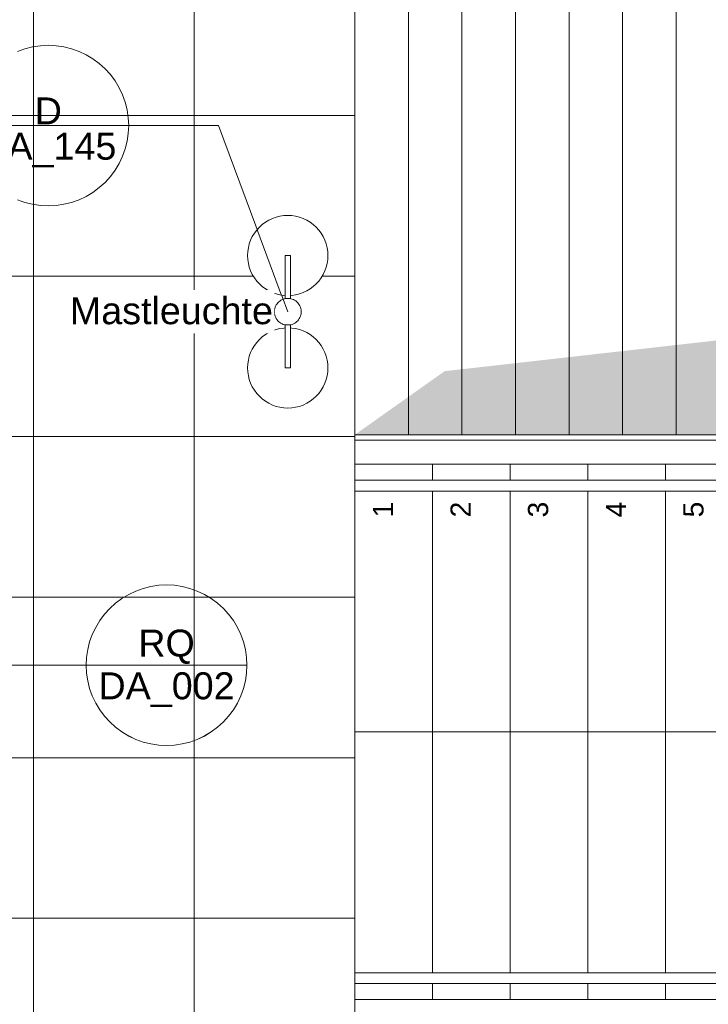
# Model space of a CAD drawing. Header units: metres. Extents: x -180 to 4, y -50 to 6.
# Tile 13 of 256: x -173.2 to -170.63, y -39.32 to -35.64. Entities that reach past the tile are written whole.
import ezdxf

# ---------------------------------------------------------------- set-up
doc = ezdxf.new("R2010")
doc.units = ezdxf.units.M
doc.header["$LTSCALE"] = 0.05
doc.header["$PDMODE"] = 1
doc.header["$PDSIZE"] = -2
for name, color, linetype, lineweight, true_color in [('30 -35 Decken- 2.2 Treppen Außen', 7, 'Continuous', 9, 0x009999), ('70 -72 Beschriftung- 1 Beschriftung allgemein', 7, 'Continuous', 9, 0xff6633), ('70 -72 Beschriftung- 7 Detailverweise', 7, 'Continuous', 9, 0x00dd00)]:
    doc.layers.add(name, color=color, linetype=linetype, lineweight=lineweight, true_color=true_color)
doc.layers.add('60- 61 allgemeine Ausstattung- 4 Terrassen', color=7, linetype='Continuous', lineweight=9)
doc.layers.add('Keine', color=7, linetype='Continuous', lineweight=9)
doc.styles.add('Arial', font='arial.ttf')

# ---------------------------------------------------------------- blocks, each defined once
blk = doc.blocks.new('Gruppe-148')
at = {"color": 255, "lineweight": 5}
blk.add_wipeout([(-171.951, -39.297), (-171.661, -39.297), (-171.661, -37.297), (-171.951, -37.297)], dxfattribs=at).dxf.layer = '30 -35 Decken- 2.2 Treppen Außen'
blk.add_wipeout([(-171.661, -39.297), (-171.371, -39.297), (-171.371, -37.297), (-171.661, -37.297)], dxfattribs=at).dxf.layer = '30 -35 Decken- 2.2 Treppen Außen'
blk.add_wipeout([(-171.371, -39.297), (-171.081, -39.297), (-171.081, -37.297), (-171.371, -37.297)], dxfattribs=at).dxf.layer = '30 -35 Decken- 2.2 Treppen Außen'
blk.add_wipeout([(-171.081, -39.297), (-170.791, -39.297), (-170.791, -37.297), (-171.081, -37.297)], dxfattribs=at).dxf.layer = '30 -35 Decken- 2.2 Treppen Außen'
blk.add_wipeout([(-170.791, -39.297), (-170.5686, -39.297), (-170.501, -38.9792), (-170.501, -37.297), (-170.791, -37.297)], dxfattribs=at).dxf.layer = '30 -35 Decken- 2.2 Treppen Außen'
blk.add_wipeout([(-170.501, -38.9792), (-170.211, -37.6149), (-170.211, -37.297), (-170.501, -37.297)], dxfattribs=at).dxf.layer = '30 -35 Decken- 2.2 Treppen Außen'
blk.add_wipeout([(-170.211, -37.6149), (-170.1434, -37.297), (-170.211, -37.297)], dxfattribs=at).dxf.layer = '30 -35 Decken- 2.2 Treppen Außen'
blk = doc.blocks.new('Gruppe-152')
at = {"layer": '30 -35 Decken- 2.2 Treppen Außen'}
for p, q in [((-171.951, -39.297), (-171.951, -37.297)), ((-171.661, -39.297), (-171.661, -37.297)), ((-171.371, -39.297), (-171.371, -37.297)), ((-171.081, -39.297), (-171.081, -37.297)), ((-170.791, -37.297), (-170.791, -39.297)), ((-170.501, -38.9792), (-170.501, -37.297)), ((-170.211, -37.6149), (-170.211, -37.297))]:
    blk.add_line(p, q, dxfattribs=at)
at = {"layer": '30 -35 Decken- 2.2 Treppen Außen', "flags": 128}
for points in [[(-171.951, -37.297), (-171.661, -37.297)], [(-171.661, -37.297), (-171.371, -37.297)], [(-171.371, -37.297), (-171.081, -37.297)], [(-171.081, -37.297), (-170.791, -37.297)], [(-170.501, -37.297), (-170.791, -37.297)], [(-170.211, -37.297), (-170.501, -37.297)], [(-170.1434, -37.297), (-170.211, -37.297)], [(-171.951, -39.297), (-171.661, -39.297)], [(-171.661, -39.297), (-171.371, -39.297)], [(-171.371, -39.297), (-171.081, -39.297)], [(-171.081, -39.297), (-170.791, -39.297)], [(-170.791, -39.297), (-170.5686, -39.297)]]:
    blk.add_lwpolyline(points, dxfattribs=at)
blk = doc.blocks.new('Gruppe-153')
at = {"layer": '30 -35 Decken- 2.2 Treppen Außen', "flags": 128}
blk.add_lwpolyline([(-171.951, -38.297), (-170.356, -38.297)], dxfattribs=at)
blk = doc.blocks.new('Gruppe-155')
at = {"color": 255}
for points in [[(-170.1201, -37.187), (-171.951, -37.187), (-171.951, -37.297), (-170.1434, -37.297)], [(-170.5686, -39.297), (-171.951, -39.297), (-171.951, -39.407), (-170.5919, -39.407)]]:
    blk.add_wipeout(points, dxfattribs=at).dxf.layer = '30 -35 Decken- 2.2 Treppen Außen'
at = {"layer": '30 -35 Decken- 2.2 Treppen Außen', "flags": 128}
for points in [[(-170.1201, -37.187), (-171.951, -37.187), (-171.951, -37.297), (-170.1434, -37.297)], [(-170.5686, -39.297), (-171.951, -39.297), (-171.951, -39.407), (-170.5919, -39.407)]]:
    blk.add_lwpolyline(points, dxfattribs=at)
blk = doc.blocks.new('Gruppe-157')
at = {"color": 255}
blk.add_wipeout([(-170.1647, -37.397), (-171.951, -37.397), (-171.951, -37.357), (-170.1562, -37.357)], dxfattribs=at).dxf.layer = '30 -35 Decken- 2.2 Treppen Außen'
at = {"layer": '30 -35 Decken- 2.2 Treppen Außen', "flags": 128}
blk.add_lwpolyline([(-170.1647, -37.397), (-171.951, -37.397), (-171.951, -37.357), (-170.1562, -37.357)], dxfattribs=at)
blk = doc.blocks.new('Gruppe-159')
at = {"color": 255}
blk.add_wipeout([(-170.1434, -37.297), (-171.951, -37.297), (-171.951, -37.207), (-170.1243, -37.207)], dxfattribs=at).dxf.layer = '30 -35 Decken- 2.2 Treppen Außen'
at = {"layer": '30 -35 Decken- 2.2 Treppen Außen', "flags": 128}
blk.add_lwpolyline([(-170.1434, -37.297), (-171.951, -37.297), (-171.951, -37.207), (-170.1243, -37.207)], dxfattribs=at)
blk = doc.blocks.new('Gruppe-161')
at = {"color": 255}
blk.add_wipeout([(-170.5473, -39.197), (-171.951, -39.197), (-171.951, -39.237), (-170.5558, -39.237)], dxfattribs=at).dxf.layer = '30 -35 Decken- 2.2 Treppen Außen'
at = {"layer": '30 -35 Decken- 2.2 Treppen Außen', "flags": 128}
blk.add_lwpolyline([(-170.5473, -39.197), (-171.951, -39.197), (-171.951, -39.237), (-170.5558, -39.237)], dxfattribs=at)
blk = doc.blocks.new('Gruppe-163')
at = {"color": 255}
blk.add_wipeout([(-170.5686, -39.297), (-171.951, -39.297), (-171.951, -39.387), (-170.5877, -39.387)], dxfattribs=at).dxf.layer = '30 -35 Decken- 2.2 Treppen Außen'
at = {"layer": '30 -35 Decken- 2.2 Treppen Außen', "flags": 128}
blk.add_lwpolyline([(-170.5686, -39.297), (-171.951, -39.297), (-171.951, -39.387), (-170.5877, -39.387)], dxfattribs=at)
blk = doc.blocks.new('Gruppe-170')
at = {"layer": '30 -35 Decken- 2.2 Treppen Außen', "char_height": 0.0755, "attachment_point": 9, "rotation": 90.001, "line_spacing_factor": 0.973705, "style": 'Arial'}
for s, insert in [('1', (-171.8078, -37.437)), ('2', (-171.5178, -37.437)), ('3', (-171.2278, -37.437)), ('4', (-170.9378, -37.437)), ('5', (-170.6478, -37.437))]:
    blk.add_mtext(s, dxfattribs=dict(at, insert=insert))
blk = doc.blocks.new('Gruppe-171')
at = {"layer": '30 -35 Decken- 2.2 Treppen Außen'}
blk.add_blockref('Gruppe-148', (0, 0), dxfattribs=at)
for name in ['Gruppe-152', 'Gruppe-153']:
    blk.add_blockref(name, (0, 0), dxfattribs=at)
blk.add_blockref('Gruppe-155', (0, 0), dxfattribs=at)
for name in ['Gruppe-159', 'Gruppe-157', 'Gruppe-170', 'Gruppe-161', 'Gruppe-163']:
    blk.add_blockref(name, (0, 0), dxfattribs=at)
blk = doc.blocks.new('Gruppe-172')
at = {"layer": '30 -35 Decken- 2.2 Treppen Außen', "color": 7, "transparency": 33554687}
blk.add_blockref('Gruppe-171', (0, 0), dxfattribs=at)
blk = doc.blocks.new('Gruppe-173')
at = {"layer": '30 -35 Decken- 2.2 Treppen Außen', "color": 7, "transparency": 33554687}
blk.add_blockref('Gruppe-172', (0, 0), dxfattribs=at)
at = {"layer": '30 -35 Decken- 2.2 Treppen Außen', "color": 0, "flags": 1}
for tag in ['prm0_value', 'prm1_value', 'prm2_value', 'prm3_value', 'prm4_value', 'prm5_value', 'prm6_value', 'prm7_value', 'prm8_value', 'IFC_UUID', 'instanceID', 'prm0_name', 'prm0_type', 'prm1_name', 'prm1_type', 'prm2_name', 'prm2_type', 'prm3_name', 'prm3_type', 'prm4_name', 'prm4_type', 'prm5_name', 'prm5_type', 'prm6_name', 'prm6_type', 'prm7_name', 'prm7_type', 'prm8_name', 'prm8_type']:
    blk.add_attdef(tag, (-171.951, -39.407), '', height=0.00018, dxfattribs=at)
blk = doc.blocks.new('_01-OG1_Tragwerk (2D)')
at = {"layer": '30 -35 Decken- 2.2 Treppen Außen', "transparency": 33554687}
blk.add_blockref('Gruppe-173', (0, 0), dxfattribs=at)
blk = doc.blocks.new('Gruppe-322')
at = {"color": 255, "lineweight": 5}
blk.add_wipeout([(-171.951, -39.297), (-171.661, -39.297), (-171.661, -37.297), (-171.951, -37.297)], dxfattribs=at).dxf.layer = '30 -35 Decken- 2.2 Treppen Außen'
blk.add_wipeout([(-171.661, -39.297), (-171.371, -39.297), (-171.371, -37.297), (-171.661, -37.297)], dxfattribs=at).dxf.layer = '30 -35 Decken- 2.2 Treppen Außen'
blk.add_wipeout([(-171.371, -39.297), (-171.081, -39.297), (-171.081, -37.297), (-171.371, -37.297)], dxfattribs=at).dxf.layer = '30 -35 Decken- 2.2 Treppen Außen'
blk.add_wipeout([(-171.081, -39.297), (-170.791, -39.297), (-170.791, -37.297), (-171.081, -37.297)], dxfattribs=at).dxf.layer = '30 -35 Decken- 2.2 Treppen Außen'
blk.add_wipeout([(-170.791, -39.297), (-170.501, -39.297), (-170.501, -37.297), (-170.791, -37.297)], dxfattribs=at).dxf.layer = '30 -35 Decken- 2.2 Treppen Außen'
blk.add_wipeout([(-170.501, -39.297), (-170.211, -39.297), (-170.211, -37.297), (-170.501, -37.297)], dxfattribs=at).dxf.layer = '30 -35 Decken- 2.2 Treppen Außen'
blk.add_wipeout([(-170.211, -39.297), (-169.921, -39.297), (-169.921, -37.297), (-170.211, -37.297)], dxfattribs=at).dxf.layer = '30 -35 Decken- 2.2 Treppen Außen'
blk.add_wipeout([(-169.921, -39.297), (-169.631, -39.297), (-169.631, -37.297), (-169.921, -37.297)], dxfattribs=at).dxf.layer = '30 -35 Decken- 2.2 Treppen Außen'
blk.add_wipeout([(-169.631, -39.297), (-169.341, -39.297), (-169.341, -37.297), (-169.631, -37.297)], dxfattribs=at).dxf.layer = '30 -35 Decken- 2.2 Treppen Außen'
blk.add_wipeout([(-169.341, -39.297), (-169.051, -39.297), (-169.051, -37.297), (-169.341, -37.297)], dxfattribs=at).dxf.layer = '30 -35 Decken- 2.2 Treppen Außen'
blk = doc.blocks.new('Gruppe-325')
at = {"layer": '30 -35 Decken- 2.2 Treppen Außen'}
for p, q in [((-171.951, -39.297), (-171.951, -37.297)), ((-171.661, -39.297), (-171.661, -37.297)), ((-171.371, -39.297), (-171.371, -37.297)), ((-171.081, -39.297), (-171.081, -37.297)), ((-170.791, -39.297), (-170.791, -37.297)), ((-170.501, -39.297), (-170.501, -37.297)), ((-170.211, -39.297), (-170.211, -37.297)), ((-169.921, -39.297), (-169.921, -37.297)), ((-169.631, -39.297), (-169.631, -37.297)), ((-169.341, -39.297), (-169.341, -37.297))]:
    blk.add_line(p, q, dxfattribs=at)
at = {"layer": '30 -35 Decken- 2.2 Treppen Außen', "flags": 128}
for points in [[(-171.951, -37.297), (-171.661, -37.297)], [(-171.661, -37.297), (-171.371, -37.297)], [(-171.371, -37.297), (-171.081, -37.297)], [(-171.081, -37.297), (-170.791, -37.297)], [(-170.791, -37.297), (-170.501, -37.297)], [(-170.501, -37.297), (-170.211, -37.297)], [(-170.211, -37.297), (-169.921, -37.297)], [(-169.921, -37.297), (-169.631, -37.297)], [(-169.631, -37.297), (-169.341, -37.297)], [(-169.341, -37.297), (-169.051, -37.297)], [(-171.951, -39.297), (-171.661, -39.297)], [(-171.661, -39.297), (-171.371, -39.297)], [(-171.371, -39.297), (-171.081, -39.297)], [(-171.081, -39.297), (-170.791, -39.297)], [(-170.791, -39.297), (-170.501, -39.297)], [(-170.501, -39.297), (-170.211, -39.297)], [(-170.211, -39.297), (-169.921, -39.297)], [(-169.921, -39.297), (-169.631, -39.297)], [(-169.631, -39.297), (-169.341, -39.297)], [(-169.341, -39.297), (-169.051, -39.297)]]:
    blk.add_lwpolyline(points, dxfattribs=at)
blk = doc.blocks.new('Gruppe-328')
at = {"layer": '30 -35 Decken- 2.2 Treppen Außen', "flags": 128}
blk.add_lwpolyline([(-171.951, -38.297), (-163.781, -38.297)], dxfattribs=at)
blk = doc.blocks.new('Gruppe-329')
at = {"color": 255}
for points in [[(-163.781, -37.187), (-171.951, -37.187), (-171.951, -37.297), (-163.781, -37.297)], [(-163.781, -39.297), (-171.951, -39.297), (-171.951, -39.407), (-163.781, -39.407)]]:
    blk.add_wipeout(points, dxfattribs=at).dxf.layer = '30 -35 Decken- 2.2 Treppen Außen'
at = {"layer": '30 -35 Decken- 2.2 Treppen Außen', "flags": 128}
for points in [[(-163.781, -37.187), (-171.951, -37.187), (-171.951, -37.297), (-163.781, -37.297)], [(-163.781, -39.297), (-171.951, -39.297), (-171.951, -39.407), (-163.781, -39.407)]]:
    blk.add_lwpolyline(points, close=True, dxfattribs=at)
blk = doc.blocks.new('Gruppe-330')
at = {"color": 255}
blk.add_wipeout([(-171.951, -37.397), (-163.781, -37.397), (-163.781, -37.357), (-171.951, -37.357)], dxfattribs=at).dxf.layer = '30 -35 Decken- 2.2 Treppen Außen'
at = {"layer": '30 -35 Decken- 2.2 Treppen Außen', "flags": 128}
blk.add_lwpolyline([(-171.951, -37.397), (-163.781, -37.397), (-163.781, -37.357), (-171.951, -37.357)], close=True, dxfattribs=at)
blk = doc.blocks.new('Gruppe-331')
at = {"color": 255}
blk.add_wipeout([(-171.951, -37.297), (-163.781, -37.297), (-163.781, -37.207), (-171.951, -37.207)], dxfattribs=at).dxf.layer = '30 -35 Decken- 2.2 Treppen Außen'
at = {"layer": '30 -35 Decken- 2.2 Treppen Außen', "flags": 128}
blk.add_lwpolyline([(-171.951, -37.297), (-163.781, -37.297), (-163.781, -37.207), (-171.951, -37.207)], close=True, dxfattribs=at)
blk = doc.blocks.new('Gruppe-332')
at = {"color": 255}
blk.add_wipeout([(-171.951, -39.197), (-163.781, -39.197), (-163.781, -39.237), (-171.951, -39.237)], dxfattribs=at).dxf.layer = '30 -35 Decken- 2.2 Treppen Außen'
at = {"layer": '30 -35 Decken- 2.2 Treppen Außen', "flags": 128}
blk.add_lwpolyline([(-171.951, -39.197), (-163.781, -39.197), (-163.781, -39.237), (-171.951, -39.237)], close=True, dxfattribs=at)
blk = doc.blocks.new('Gruppe-333')
at = {"color": 255}
blk.add_wipeout([(-171.951, -39.297), (-163.781, -39.297), (-163.781, -39.387), (-171.951, -39.387)], dxfattribs=at).dxf.layer = '30 -35 Decken- 2.2 Treppen Außen'
at = {"layer": '30 -35 Decken- 2.2 Treppen Außen', "flags": 128}
blk.add_lwpolyline([(-171.951, -39.297), (-163.781, -39.297), (-163.781, -39.387), (-171.951, -39.387)], close=True, dxfattribs=at)
blk = doc.blocks.new('Gruppe-336')
at = {"layer": '30 -35 Decken- 2.2 Treppen Außen', "char_height": 0.0755, "attachment_point": 9, "rotation": 90.001, "line_spacing_factor": 0.973705, "style": 'Arial'}
for s, insert in [('1', (-171.8078, -37.437)), ('2', (-171.5178, -37.437)), ('3', (-171.2278, -37.437)), ('4', (-170.9378, -37.437)), ('5', (-170.6478, -37.437))]:
    blk.add_mtext(s, dxfattribs=dict(at, insert=insert))
blk = doc.blocks.new('Gruppe-337')
at = {"layer": '30 -35 Decken- 2.2 Treppen Außen'}
blk.add_blockref('Gruppe-322', (0, 0), dxfattribs=at)
for name in ['Gruppe-325', 'Gruppe-328']:
    blk.add_blockref(name, (0, 0), dxfattribs=at)
blk.add_blockref('Gruppe-329', (0, 0), dxfattribs=at)
for name in ['Gruppe-331', 'Gruppe-330', 'Gruppe-336', 'Gruppe-332', 'Gruppe-333']:
    blk.add_blockref(name, (0, 0), dxfattribs=at)
blk = doc.blocks.new('Gruppe-338')
at = {"layer": '30 -35 Decken- 2.2 Treppen Außen', "color": 7, "transparency": 33554687}
blk.add_blockref('Gruppe-337', (0, 0), dxfattribs=at)
blk = doc.blocks.new('Gruppe-339')
at = {"layer": '30 -35 Decken- 2.2 Treppen Außen', "color": 7, "transparency": 33554687}
blk.add_blockref('Gruppe-338', (0, 0), dxfattribs=at)
at = {"layer": '30 -35 Decken- 2.2 Treppen Außen', "color": 0, "flags": 1}
for tag in ['IFC_UUID', 'instanceID']:
    blk.add_attdef(tag, (-171.951, -39.407), '', height=0.00018, dxfattribs=at)
blk = doc.blocks.new('_02-OG2_Tragwerk (2D)')
at = {"layer": '30 -35 Decken- 2.2 Treppen Außen', "transparency": 33554687}
blk.add_blockref('Gruppe-339', (0, 0), dxfattribs=at)
blk = doc.blocks.new('Gruppe-7593')
at = {"color": 255, "lineweight": 5}
blk.add_wipeout([(-171.951, -39.297), (-171.661, -39.297), (-171.661, -37.297), (-171.951, -37.297)], dxfattribs=at).dxf.layer = '30 -35 Decken- 2.2 Treppen Außen'
blk.add_wipeout([(-171.661, -39.297), (-171.371, -39.297), (-171.371, -37.297), (-171.661, -37.297)], dxfattribs=at).dxf.layer = '30 -35 Decken- 2.2 Treppen Außen'
blk.add_wipeout([(-171.371, -39.297), (-171.081, -39.297), (-171.081, -37.297), (-171.371, -37.297)], dxfattribs=at).dxf.layer = '30 -35 Decken- 2.2 Treppen Außen'
blk.add_wipeout([(-171.081, -39.297), (-170.791, -39.297), (-170.791, -37.297), (-171.081, -37.297)], dxfattribs=at).dxf.layer = '30 -35 Decken- 2.2 Treppen Außen'
blk.add_wipeout([(-170.791, -39.297), (-170.501, -39.297), (-170.501, -37.297), (-170.791, -37.297)], dxfattribs=at).dxf.layer = '30 -35 Decken- 2.2 Treppen Außen'
blk.add_wipeout([(-170.501, -39.297), (-170.211, -39.297), (-170.211, -37.297), (-170.501, -37.297)], dxfattribs=at).dxf.layer = '30 -35 Decken- 2.2 Treppen Außen'
blk.add_wipeout([(-170.211, -39.297), (-169.921, -39.297), (-169.921, -37.297), (-170.211, -37.297)], dxfattribs=at).dxf.layer = '30 -35 Decken- 2.2 Treppen Außen'
blk.add_wipeout([(-169.921, -39.297), (-169.631, -39.297), (-169.631, -37.297), (-169.921, -37.297)], dxfattribs=at).dxf.layer = '30 -35 Decken- 2.2 Treppen Außen'
blk.add_wipeout([(-169.631, -39.297), (-169.341, -39.297), (-169.341, -37.297), (-169.631, -37.297)], dxfattribs=at).dxf.layer = '30 -35 Decken- 2.2 Treppen Außen'
blk.add_wipeout([(-169.341, -39.297), (-169.051, -39.297), (-169.051, -37.297), (-169.341, -37.297)], dxfattribs=at).dxf.layer = '30 -35 Decken- 2.2 Treppen Außen'
blk = doc.blocks.new('Gruppe-7596')
at = {"layer": '30 -35 Decken- 2.2 Treppen Außen'}
for p, q in [((-171.951, -39.297), (-171.951, -37.297)), ((-171.661, -39.297), (-171.661, -37.297)), ((-171.371, -39.297), (-171.371, -37.297)), ((-171.081, -39.297), (-171.081, -37.297)), ((-170.791, -39.297), (-170.791, -37.297)), ((-170.501, -39.297), (-170.501, -37.297)), ((-170.211, -39.297), (-170.211, -37.297)), ((-169.921, -39.297), (-169.921, -37.297)), ((-169.631, -39.297), (-169.631, -37.297)), ((-169.341, -39.297), (-169.341, -37.297))]:
    blk.add_line(p, q, dxfattribs=at)
at = {"layer": '30 -35 Decken- 2.2 Treppen Außen', "flags": 128}
for points in [[(-171.951, -37.297), (-171.661, -37.297)], [(-171.661, -37.297), (-171.371, -37.297)], [(-171.371, -37.297), (-171.081, -37.297)], [(-171.081, -37.297), (-170.791, -37.297)], [(-170.791, -37.297), (-170.501, -37.297)], [(-170.501, -37.297), (-170.211, -37.297)], [(-170.211, -37.297), (-169.921, -37.297)], [(-169.921, -37.297), (-169.631, -37.297)], [(-169.631, -37.297), (-169.341, -37.297)], [(-169.341, -37.297), (-169.051, -37.297)], [(-171.951, -39.297), (-171.661, -39.297)], [(-171.661, -39.297), (-171.371, -39.297)], [(-171.371, -39.297), (-171.081, -39.297)], [(-171.081, -39.297), (-170.791, -39.297)], [(-170.791, -39.297), (-170.501, -39.297)], [(-170.501, -39.297), (-170.211, -39.297)], [(-170.211, -39.297), (-169.921, -39.297)], [(-169.921, -39.297), (-169.631, -39.297)], [(-169.631, -39.297), (-169.341, -39.297)], [(-169.341, -39.297), (-169.051, -39.297)]]:
    blk.add_lwpolyline(points, dxfattribs=at)
blk = doc.blocks.new('Gruppe-7599')
at = {"layer": '30 -35 Decken- 2.2 Treppen Außen', "flags": 128}
blk.add_lwpolyline([(-171.951, -38.297), (-163.781, -38.297)], dxfattribs=at)
blk = doc.blocks.new('Gruppe-7600')
at = {"color": 255}
for points in [[(-163.781, -37.187), (-171.951, -37.187), (-171.951, -37.297), (-163.781, -37.297)], [(-163.781, -39.297), (-171.951, -39.297), (-171.951, -39.407), (-163.781, -39.407)]]:
    blk.add_wipeout(points, dxfattribs=at).dxf.layer = '30 -35 Decken- 2.2 Treppen Außen'
at = {"layer": '30 -35 Decken- 2.2 Treppen Außen', "flags": 128}
for points in [[(-163.781, -37.187), (-171.951, -37.187), (-171.951, -37.297), (-163.781, -37.297)], [(-163.781, -39.297), (-171.951, -39.297), (-171.951, -39.407), (-163.781, -39.407)]]:
    blk.add_lwpolyline(points, close=True, dxfattribs=at)
blk = doc.blocks.new('Gruppe-7601')
at = {"color": 255}
blk.add_wipeout([(-171.951, -37.397), (-163.781, -37.397), (-163.781, -37.357), (-171.951, -37.357)], dxfattribs=at).dxf.layer = '30 -35 Decken- 2.2 Treppen Außen'
at = {"layer": '30 -35 Decken- 2.2 Treppen Außen', "flags": 128}
blk.add_lwpolyline([(-171.951, -37.397), (-163.781, -37.397), (-163.781, -37.357), (-171.951, -37.357)], close=True, dxfattribs=at)
blk = doc.blocks.new('Gruppe-7602')
at = {"color": 255}
blk.add_wipeout([(-171.951, -37.297), (-163.781, -37.297), (-163.781, -37.207), (-171.951, -37.207)], dxfattribs=at).dxf.layer = '30 -35 Decken- 2.2 Treppen Außen'
at = {"layer": '30 -35 Decken- 2.2 Treppen Außen', "flags": 128}
blk.add_lwpolyline([(-171.951, -37.297), (-163.781, -37.297), (-163.781, -37.207), (-171.951, -37.207)], close=True, dxfattribs=at)
blk = doc.blocks.new('Gruppe-7603')
at = {"color": 255}
blk.add_wipeout([(-171.951, -39.197), (-163.781, -39.197), (-163.781, -39.237), (-171.951, -39.237)], dxfattribs=at).dxf.layer = '30 -35 Decken- 2.2 Treppen Außen'
at = {"layer": '30 -35 Decken- 2.2 Treppen Außen', "flags": 128}
blk.add_lwpolyline([(-171.951, -39.197), (-163.781, -39.197), (-163.781, -39.237), (-171.951, -39.237)], close=True, dxfattribs=at)
blk = doc.blocks.new('Gruppe-7604')
at = {"color": 255}
blk.add_wipeout([(-171.951, -39.297), (-163.781, -39.297), (-163.781, -39.387), (-171.951, -39.387)], dxfattribs=at).dxf.layer = '30 -35 Decken- 2.2 Treppen Außen'
at = {"layer": '30 -35 Decken- 2.2 Treppen Außen', "flags": 128}
blk.add_lwpolyline([(-171.951, -39.297), (-163.781, -39.297), (-163.781, -39.387), (-171.951, -39.387)], close=True, dxfattribs=at)
blk = doc.blocks.new('Gruppe-7607')
at = {"layer": '30 -35 Decken- 2.2 Treppen Außen', "char_height": 0.0755, "attachment_point": 9, "rotation": 90.001, "line_spacing_factor": 0.973705, "style": 'Arial'}
for s, insert in [('1', (-171.8078, -37.437)), ('2', (-171.5178, -37.437)), ('3', (-171.2278, -37.437)), ('4', (-170.9378, -37.437)), ('5', (-170.6478, -37.437))]:
    blk.add_mtext(s, dxfattribs=dict(at, insert=insert))
blk = doc.blocks.new('Gruppe-7608')
at = {"layer": '30 -35 Decken- 2.2 Treppen Außen'}
blk.add_blockref('Gruppe-7593', (0, 0), dxfattribs=at)
for name in ['Gruppe-7596', 'Gruppe-7599']:
    blk.add_blockref(name, (0, 0), dxfattribs=at)
blk.add_blockref('Gruppe-7600', (0, 0), dxfattribs=at)
for name in ['Gruppe-7602', 'Gruppe-7601', 'Gruppe-7607', 'Gruppe-7603', 'Gruppe-7604']:
    blk.add_blockref(name, (0, 0), dxfattribs=at)
blk = doc.blocks.new('Gruppe-7609')
at = {"layer": '30 -35 Decken- 2.2 Treppen Außen', "color": 7, "transparency": 33554687}
blk.add_blockref('Gruppe-7608', (0, 0), dxfattribs=at)
blk = doc.blocks.new('Gruppe-7610')
at = {"layer": '30 -35 Decken- 2.2 Treppen Außen', "color": 7, "transparency": 33554687}
blk.add_blockref('Gruppe-7609', (0, 0), dxfattribs=at)
at = {"layer": '30 -35 Decken- 2.2 Treppen Außen', "color": 0, "flags": 1}
for tag in ['prm0_value', 'prm1_value', 'prm2_value', 'prm3_value', 'prm4_value', 'prm5_value', 'prm6_value', 'prm7_value', 'prm8_value', 'IFC_UUID', 'instanceID', 'prm0_name', 'prm0_type', 'prm1_name', 'prm1_type', 'prm2_name', 'prm2_type', 'prm3_name', 'prm3_type', 'prm4_name', 'prm4_type', 'prm5_name', 'prm5_type', 'prm6_name', 'prm6_type', 'prm7_name', 'prm7_type', 'prm8_name', 'prm8_type']:
    blk.add_attdef(tag, (-171.951, -39.407), '', height=0.00018, dxfattribs=at)
blk = doc.blocks.new('Gruppe-7735')
at = {"color": 255, "linetype": 'Continuous', "lineweight": 9}
blk.add_wipeout([(-172.1582, -36.7012), (-172.1559, -36.7055), (-172.154, -36.7101), (-172.1525, -36.7148), (-172.1516, -36.7196), (-172.1511, -36.7245), (-172.1511, -36.7294), (-172.1515, -36.7343), (-172.1525, -36.7391), (-172.1539, -36.7438), (-172.1557, -36.7483), (-172.158, -36.7526), (-172.1608, -36.7567), (-172.1639, -36.7605), (-172.1673, -36.764), (-172.1711, -36.7671), (-172.1752, -36.7699), (-172.1795, -36.7722), (-172.184, -36.7741), (-172.1887, -36.7755), (-172.1935, -36.7765), (-172.1984, -36.777), (-172.2033, -36.777), (-172.2082, -36.7765), (-172.213, -36.7756), (-172.2177, -36.7742), (-172.2223, -36.7723), (-172.2266, -36.77), (-172.2307, -36.7673), (-172.2345, -36.7642), (-172.238, -36.7607), (-172.2411, -36.7569), (-172.2438, -36.7529), (-172.2461, -36.7485), (-172.248, -36.744), (-172.2495, -36.7393), (-172.2504, -36.7345), (-172.2509, -36.7296), (-172.2509, -36.7247), (-172.2505, -36.7198), (-172.2495, -36.715), (-172.2481, -36.7103), (-172.2463, -36.7058), (-172.244, -36.7014), (-172.2412, -36.6974), (-172.2381, -36.6936), (-172.2347, -36.6901), (-172.2309, -36.687), (-172.2268, -36.6842), (-172.2225, -36.6819), (-172.218, -36.68), (-172.2133, -36.6786), (-172.2085, -36.6776), (-172.2036, -36.6771), (-172.1987, -36.6771), (-172.1938, -36.6776), (-172.189, -36.6785), (-172.1843, -36.6799), (-172.1797, -36.6818), (-172.1754, -36.6841), (-172.1713, -36.6868), (-172.1675, -36.6899), (-172.164, -36.6934), (-172.1609, -36.6972)], dxfattribs=at).dxf.layer = '60- 61 allgemeine Ausstattung- 4 Terrassen'
at = {"layer": '60- 61 allgemeine Ausstattung- 4 Terrassen', "color": 252, "linetype": 'Continuous', "lineweight": 9, "true_color": 0x888888, "flags": 128}
blk.add_lwpolyline([(-172.1582, -36.7012), (-172.1559, -36.7055), (-172.154, -36.7101), (-172.1525, -36.7148), (-172.1516, -36.7196), (-172.1511, -36.7245), (-172.1511, -36.7294), (-172.1515, -36.7343), (-172.1525, -36.7391), (-172.1539, -36.7438), (-172.1557, -36.7483), (-172.158, -36.7526), (-172.1608, -36.7567), (-172.1639, -36.7605), (-172.1673, -36.764), (-172.1711, -36.7671), (-172.1752, -36.7699), (-172.1795, -36.7722), (-172.184, -36.7741), (-172.1887, -36.7755), (-172.1935, -36.7765), (-172.1984, -36.777), (-172.2033, -36.777), (-172.2082, -36.7765), (-172.213, -36.7756), (-172.2177, -36.7742), (-172.2223, -36.7723), (-172.2266, -36.77), (-172.2307, -36.7673), (-172.2345, -36.7642), (-172.238, -36.7607), (-172.2411, -36.7569), (-172.2438, -36.7529), (-172.2461, -36.7485), (-172.248, -36.744), (-172.2495, -36.7393), (-172.2504, -36.7345), (-172.2509, -36.7296), (-172.2509, -36.7247), (-172.2505, -36.7198), (-172.2495, -36.715), (-172.2481, -36.7103), (-172.2463, -36.7058), (-172.244, -36.7014), (-172.2412, -36.6974), (-172.2381, -36.6936), (-172.2347, -36.6901), (-172.2309, -36.687), (-172.2268, -36.6842), (-172.2225, -36.6819), (-172.218, -36.68), (-172.2133, -36.6786), (-172.2085, -36.6776), (-172.2036, -36.6771), (-172.1987, -36.6771), (-172.1938, -36.6776), (-172.189, -36.6785), (-172.1843, -36.6799), (-172.1797, -36.6818), (-172.1754, -36.6841), (-172.1713, -36.6868), (-172.1675, -36.6899), (-172.164, -36.6934), (-172.1609, -36.6972)], close=True, dxfattribs=at)
at = {"color": 255, "linetype": 'Continuous', "lineweight": 9}
for points in [[(-172.201, -36.367), (-172.1863, -36.3678), (-172.1717, -36.3699), (-172.1575, -36.3735), (-172.1436, -36.3785), (-172.1303, -36.3848), (-172.1177, -36.3923), (-172.1058, -36.4011), (-172.0949, -36.411), (-172.085, -36.4219), (-172.0763, -36.4337), (-172.0687, -36.4463), (-172.0624, -36.4596), (-172.0575, -36.4735), (-172.0539, -36.4878), (-172.0517, -36.5023), (-172.051, -36.517), (-172.0517, -36.5317), (-172.0539, -36.5463), (-172.0575, -36.5606), (-172.0624, -36.5744), (-172.0687, -36.5878), (-172.0763, -36.6004), (-172.085, -36.6122), (-172.0949, -36.6231), (-172.1058, -36.633), (-172.1177, -36.6418), (-172.1303, -36.6493), (-172.1436, -36.6556), (-172.1575, -36.6606), (-172.1717, -36.6642), (-172.1863, -36.6663), (-172.201, -36.667), (-172.2157, -36.6663), (-172.2303, -36.6642), (-172.2445, -36.6606), (-172.2584, -36.6556), (-172.2717, -36.6493), (-172.2843, -36.6418), (-172.2962, -36.633), (-172.3071, -36.6231), (-172.317, -36.6122), (-172.3257, -36.6004), (-172.3333, -36.5878), (-172.3396, -36.5744), (-172.3445, -36.5606), (-172.3481, -36.5463), (-172.3503, -36.5317), (-172.351, -36.517), (-172.3503, -36.5023), (-172.3481, -36.4878), (-172.3445, -36.4735), (-172.3396, -36.4596), (-172.3333, -36.4463), (-172.3257, -36.4337), (-172.317, -36.4219), (-172.3071, -36.411), (-172.2962, -36.4011), (-172.2843, -36.3923), (-172.2717, -36.3848), (-172.2584, -36.3785), (-172.2445, -36.3735), (-172.2303, -36.3699), (-172.2157, -36.3678)], [(-172.201, -37.087), (-172.2157, -37.0863), (-172.2303, -37.0842), (-172.2445, -37.0806), (-172.2584, -37.0756), (-172.2717, -37.0693), (-172.2843, -37.0618), (-172.2962, -37.053), (-172.3071, -37.0431), (-172.317, -37.0322), (-172.3257, -37.0204), (-172.3333, -37.0078), (-172.3396, -36.9944), (-172.3445, -36.9806), (-172.3481, -36.9663), (-172.3503, -36.9517), (-172.351, -36.937), (-172.3503, -36.9223), (-172.3481, -36.9078), (-172.3445, -36.8935), (-172.3396, -36.8796), (-172.3333, -36.8663), (-172.3257, -36.8537), (-172.317, -36.8419), (-172.3071, -36.831), (-172.2962, -36.8211), (-172.2843, -36.8123), (-172.2717, -36.8048), (-172.2584, -36.7985), (-172.2445, -36.7935), (-172.2303, -36.7899), (-172.2157, -36.7878), (-172.201, -36.787), (-172.1863, -36.7878), (-172.1717, -36.7899), (-172.1575, -36.7935), (-172.1436, -36.7985), (-172.1303, -36.8048), (-172.1177, -36.8123), (-172.1058, -36.8211), (-172.0949, -36.831), (-172.085, -36.8419), (-172.0763, -36.8537), (-172.0687, -36.8663), (-172.0624, -36.8796), (-172.0575, -36.8935), (-172.0539, -36.9078), (-172.0517, -36.9223), (-172.051, -36.937), (-172.0517, -36.9517), (-172.0539, -36.9663), (-172.0575, -36.9806), (-172.0624, -36.9944), (-172.0687, -37.0078), (-172.0763, -37.0204), (-172.085, -37.0322), (-172.0949, -37.0431), (-172.1058, -37.053), (-172.1177, -37.0618), (-172.1303, -37.0693), (-172.1436, -37.0756), (-172.1575, -37.0806), (-172.1717, -37.0842), (-172.1863, -37.0863)]]:
    blk.add_wipeout(points, dxfattribs=at).dxf.layer = '60- 61 allgemeine Ausstattung- 4 Terrassen'
at = {"layer": '60- 61 allgemeine Ausstattung- 4 Terrassen', "color": 252, "linetype": 'Continuous', "lineweight": 9, "true_color": 0x888888, "flags": 128}
for points in [[(-172.201, -36.367), (-172.1863, -36.3678), (-172.1717, -36.3699), (-172.1575, -36.3735), (-172.1436, -36.3785), (-172.1303, -36.3848), (-172.1177, -36.3923), (-172.1058, -36.4011), (-172.0949, -36.411), (-172.085, -36.4219), (-172.0763, -36.4337), (-172.0687, -36.4463), (-172.0624, -36.4596), (-172.0575, -36.4735), (-172.0539, -36.4878), (-172.0517, -36.5023), (-172.051, -36.517), (-172.0517, -36.5317), (-172.0539, -36.5463), (-172.0575, -36.5606), (-172.0624, -36.5744), (-172.0687, -36.5878), (-172.0763, -36.6004), (-172.085, -36.6122), (-172.0949, -36.6231), (-172.1058, -36.633), (-172.1177, -36.6418), (-172.1303, -36.6493), (-172.1436, -36.6556), (-172.1575, -36.6606), (-172.1717, -36.6642), (-172.1863, -36.6663), (-172.201, -36.667), (-172.2157, -36.6663), (-172.2303, -36.6642), (-172.2445, -36.6606), (-172.2584, -36.6556), (-172.2717, -36.6493), (-172.2843, -36.6418), (-172.2962, -36.633), (-172.3071, -36.6231), (-172.317, -36.6122), (-172.3257, -36.6004), (-172.3333, -36.5878), (-172.3396, -36.5744), (-172.3445, -36.5606), (-172.3481, -36.5463), (-172.3503, -36.5317), (-172.351, -36.517), (-172.3503, -36.5023), (-172.3481, -36.4878), (-172.3445, -36.4735), (-172.3396, -36.4596), (-172.3333, -36.4463), (-172.3257, -36.4337), (-172.317, -36.4219), (-172.3071, -36.411), (-172.2962, -36.4011), (-172.2843, -36.3923), (-172.2717, -36.3848), (-172.2584, -36.3785), (-172.2445, -36.3735), (-172.2303, -36.3699), (-172.2157, -36.3678)], [(-172.201, -37.087), (-172.2157, -37.0863), (-172.2303, -37.0842), (-172.2445, -37.0806), (-172.2584, -37.0756), (-172.2717, -37.0693), (-172.2843, -37.0618), (-172.2962, -37.053), (-172.3071, -37.0431), (-172.317, -37.0322), (-172.3257, -37.0204), (-172.3333, -37.0078), (-172.3396, -36.9944), (-172.3445, -36.9806), (-172.3481, -36.9663), (-172.3503, -36.9517), (-172.351, -36.937), (-172.3503, -36.9223), (-172.3481, -36.9078), (-172.3445, -36.8935), (-172.3396, -36.8796), (-172.3333, -36.8663), (-172.3257, -36.8537), (-172.317, -36.8419), (-172.3071, -36.831), (-172.2962, -36.8211), (-172.2843, -36.8123), (-172.2717, -36.8048), (-172.2584, -36.7985), (-172.2445, -36.7935), (-172.2303, -36.7899), (-172.2157, -36.7878), (-172.201, -36.787), (-172.1863, -36.7878), (-172.1717, -36.7899), (-172.1575, -36.7935), (-172.1436, -36.7985), (-172.1303, -36.8048), (-172.1177, -36.8123), (-172.1058, -36.8211), (-172.0949, -36.831), (-172.085, -36.8419), (-172.0763, -36.8537), (-172.0687, -36.8663), (-172.0624, -36.8796), (-172.0575, -36.8935), (-172.0539, -36.9078), (-172.0517, -36.9223), (-172.051, -36.937), (-172.0517, -36.9517), (-172.0539, -36.9663), (-172.0575, -36.9806), (-172.0624, -36.9944), (-172.0687, -37.0078), (-172.0763, -37.0204), (-172.085, -37.0322), (-172.0949, -37.0431), (-172.1058, -37.053), (-172.1177, -37.0618), (-172.1303, -37.0693), (-172.1436, -37.0756), (-172.1575, -37.0806), (-172.1717, -37.0842), (-172.1863, -37.0863)]]:
    blk.add_lwpolyline(points, close=True, dxfattribs=at)
at = {"color": 255, "linetype": 'Continuous', "lineweight": 9}
for points in [[(-172.211, -36.517), (-172.191, -36.517), (-172.191, -36.6781), (-172.211, -36.6781)], [(-172.211, -36.776), (-172.191, -36.776), (-172.191, -36.937), (-172.211, -36.937)]]:
    blk.add_wipeout(points, dxfattribs=at).dxf.layer = '60- 61 allgemeine Ausstattung- 4 Terrassen'
at = {"layer": '60- 61 allgemeine Ausstattung- 4 Terrassen', "color": 252, "linetype": 'Continuous', "lineweight": 9, "true_color": 0x888888, "flags": 128}
for points in [[(-172.211, -36.517), (-172.191, -36.517), (-172.191, -36.6781), (-172.211, -36.6781)], [(-172.211, -36.776), (-172.191, -36.776), (-172.191, -36.937), (-172.211, -36.937)]]:
    blk.add_lwpolyline(points, close=True, dxfattribs=at)
blk = doc.blocks.new('Gruppe-7746')
at = {"layer": '70 -72 Beschriftung- 7 Detailverweise'}
blk.add_line((0.935, 0), (0.335, 0), dxfattribs=at)
at = {"layer": '70 -72 Beschriftung- 7 Detailverweise', "flags": 128}
blk.add_lwpolyline([(0.935, 0), (0.9336, -0.0294), (0.9292, -0.0585), (0.9221, -0.0871), (0.9122, -0.1148), (0.8996, -0.1414), (0.8844, -0.1667), (0.8669, -0.1903), (0.8471, -0.2121), (0.8253, -0.2319), (0.8017, -0.2494), (0.7764, -0.2646), (0.7498, -0.2772), (0.7221, -0.2871), (0.6935, -0.2942), (0.6644, -0.2986), (0.635, -0.3), (0.6056, -0.2986), (0.5765, -0.2942), (0.5479, -0.2871), (0.5202, -0.2772), (0.4936, -0.2646), (0.4683, -0.2494), (0.4447, -0.2319), (0.4229, -0.2121), (0.4031, -0.1903), (0.3856, -0.1667), (0.3704, -0.1414), (0.3578, -0.1148), (0.3479, -0.0871), (0.3408, -0.0585), (0.3364, -0.0294), (0.335, 0), (0.3364, 0.0294), (0.3408, 0.0585), (0.3479, 0.0871), (0.3578, 0.1148), (0.3704, 0.1414), (0.3856, 0.1667), (0.4031, 0.1903), (0.4229, 0.2121), (0.4447, 0.2319), (0.4683, 0.2494), (0.4936, 0.2646), (0.5202, 0.2772), (0.5479, 0.2871), (0.5765, 0.2942), (0.6056, 0.2986), (0.635, 0.3), (0.6644, 0.2986), (0.6935, 0.2942), (0.7221, 0.2871), (0.7498, 0.2772), (0.7764, 0.2646), (0.8017, 0.2494), (0.8253, 0.2319), (0.8471, 0.2121), (0.8669, 0.1903), (0.8844, 0.1667), (0.8996, 0.1414), (0.9122, 0.1148), (0.9221, 0.0871), (0.9292, 0.0585), (0.9336, 0.0294)], close=True, dxfattribs=at)
at = {"layer": '70 -72 Beschriftung- 7 Detailverweise'}
blk.add_point((0.635, 0), dxfattribs=at)
at = {"layer": '70 -72 Beschriftung- 7 Detailverweise', "char_height": 0.10069, "line_spacing_factor": 0.96878, "style": 'Arial'}
for s, insert, attachment_point in [('RQ', (0.635, 0.0046), 8), ('DA_002', (0.635, -0.0267), 2)]:
    blk.add_mtext(s, dxfattribs=dict(at, insert=insert, attachment_point=attachment_point))
blk = doc.blocks.new('Referenzmarkierung-3')
at = {"layer": '70 -72 Beschriftung- 7 Detailverweise', "transparency": 33554687}
for q in [(-1.1324, 0), (0.635, 0)]:
    blk.add_line((0, 0), q, dxfattribs=at)
at = {"layer": '70 -72 Beschriftung- 7 Detailverweise', "color": 7, "transparency": 33554687}
blk.add_blockref('Gruppe-7746', (0, 0), dxfattribs=at)
blk = doc.blocks.new('Gruppe-7859')
at = {"layer": '60- 61 allgemeine Ausstattung- 4 Terrassen', "linetype": 'Continuous', "lineweight": 9, "transparency": 33554534}
h = blk.add_hatch(dxfattribs=at)
h.set_pattern_fill('Platte 60_60 SRF-1', style=0, pattern_type=2)
h.set_pattern_definition([(90, (-171.951, -31.79404), (-0.6, 7e-17), []), (0, (-171.951, -31.79404), (0, 0.6), [])])
h.paths.add_polyline_path([(-163.6783, -31.794), (-175.661, -31.794), (-175.661, -39.717), (-171.951, -39.717), (-171.951, -33.594), (-163.6783, -33.594)])
at = {"layer": '60- 61 allgemeine Ausstattung- 4 Terrassen', "linetype": 'Continuous', "lineweight": 9, "transparency": 33554495}
h = blk.add_hatch(dxfattribs=at)
h.set_pattern_fill('Dämmstoff v 2mm SRF-1', style=0, pattern_type=2)
h.set_pattern_definition([(90, (-171.951, -33.59404), (0.2, 0), [])])
h.paths.add_polyline_path([(-171.951, -33.594), (-163.6783, -33.594), (-163.6783, -37.187), (-171.951, -37.187)])
at = {"layer": '60- 61 allgemeine Ausstattung- 4 Terrassen', "color": 252, "linetype": 'Continuous', "lineweight": 9, "true_color": 0x888888, "transparency": 33554687, "flags": 128}
blk.add_lwpolyline([(-171.951, -33.594), (-163.6783, -33.594), (-163.6783, -37.187), (-171.951, -37.187)], close=True, dxfattribs=at)
at = {"layer": '60- 61 allgemeine Ausstattung- 4 Terrassen', "color": 252, "true_color": 0x888888, "flags": 128}
blk.add_lwpolyline([(-163.6783, -33.594), (-171.951, -33.594), (-171.951, -37.187)], dxfattribs=at)
at = {"layer": '70 -72 Beschriftung- 7 Detailverweise'}
for p, q in [((-172.795, -36.0314), (-173.395, -36.0314)), ((-172.3536, -38.0479), (-172.9536, -38.0479))]:
    blk.add_line(p, q, dxfattribs=at)
at = {"layer": '70 -72 Beschriftung- 7 Detailverweise', "transparency": 33554687}
for p, q in [((-172.46, -36.0314), (-173.095, -36.0314)), ((-173.2886, -38.0479), (-172.6536, -38.0479))]:
    blk.add_line(p, q, dxfattribs=at)
at = {"layer": '70 -72 Beschriftung- 7 Detailverweise', "flags": 128}
blk.add_lwpolyline([(-173.2098, -35.7542), (-173.1821, -35.7443), (-173.1535, -35.7372), (-173.1244, -35.7329), (-173.095, -35.7314), (-173.0656, -35.7329), (-173.0365, -35.7372), (-173.0079, -35.7443), (-172.9802, -35.7542), (-172.9536, -35.7668), (-172.9283, -35.782), (-172.9047, -35.7995), (-172.8829, -35.8193), (-172.8631, -35.8411), (-172.8455, -35.8647), (-172.8304, -35.89), (-172.8178, -35.9166), (-172.8079, -35.9443), (-172.8007, -35.9729), (-172.7964, -36.002), (-172.795, -36.0314), (-172.7964, -36.0608), (-172.8007, -36.0899), (-172.8079, -36.1185), (-172.8178, -36.1462), (-172.8304, -36.1728), (-172.8455, -36.1981), (-172.8631, -36.2217), (-172.8829, -36.2435), (-172.9047, -36.2633), (-172.9283, -36.2809), (-172.9536, -36.296), (-172.9802, -36.3086), (-173.0079, -36.3185), (-173.0365, -36.3256), (-173.0656, -36.33), (-173.095, -36.3314), (-173.1244, -36.33), (-173.1535, -36.3256), (-173.1821, -36.3185), (-173.2098, -36.3086)], dxfattribs=at)
blk.add_lwpolyline([(-172.3536, -38.0479), (-172.355, -38.0773), (-172.3594, -38.1064), (-172.3665, -38.1349), (-172.3764, -38.1627), (-172.389, -38.1893), (-172.4042, -38.2145), (-172.4217, -38.2382), (-172.4415, -38.26), (-172.4633, -38.2798), (-172.4869, -38.2973), (-172.5122, -38.3124), (-172.5388, -38.325), (-172.5665, -38.3349), (-172.5951, -38.3421), (-172.6242, -38.3464), (-172.6536, -38.3479), (-172.683, -38.3464), (-172.7121, -38.3421), (-172.7407, -38.3349), (-172.7684, -38.325), (-172.795, -38.3124), (-172.8203, -38.2973), (-172.8439, -38.2798), (-172.8657, -38.26), (-172.8855, -38.2382), (-172.903, -38.2145), (-172.9182, -38.1893), (-172.9308, -38.1627), (-172.9407, -38.1349), (-172.9478, -38.1064), (-172.9522, -38.0773), (-172.9536, -38.0479), (-172.9522, -38.0185), (-172.9478, -37.9893), (-172.9407, -37.9608), (-172.9308, -37.9331), (-172.9182, -37.9064), (-172.903, -37.8812), (-172.8855, -37.8575), (-172.8657, -37.8357), (-172.8439, -37.816), (-172.8203, -37.7984), (-172.795, -37.7833), (-172.7684, -37.7707), (-172.7407, -37.7608), (-172.7121, -37.7536), (-172.683, -37.7493), (-172.6536, -37.7479), (-172.6242, -37.7493), (-172.5951, -37.7536), (-172.5665, -37.7608), (-172.5388, -37.7707), (-172.5122, -37.7833), (-172.4869, -37.7984), (-172.4633, -37.816), (-172.4415, -37.8357), (-172.4217, -37.8575), (-172.4042, -37.8812), (-172.389, -37.9064), (-172.3764, -37.9331), (-172.3665, -37.9608), (-172.3594, -37.9893), (-172.355, -38.0185)], close=True, dxfattribs=at)
at = {"layer": '70 -72 Beschriftung- 7 Detailverweise'}
for p in [(-173.095, -36.0314), (-172.6536, -38.0479)]:
    blk.add_point(p, dxfattribs=at)
blk.add_blockref('Referenzmarkierung-3', (-173.2886, -38.0479), dxfattribs=at)
at = {"layer": '70 -72 Beschriftung- 7 Detailverweise', "line_spacing_factor": 0.96878, "style": 'Arial'}
for s, insert, char_height, attachment_point in [('D', (-173.095, -36.0268), 0.1007, 8), ('DA_145', (-173.095, -36.0581), 0.10069, 2), ('RQ', (-172.6536, -38.0433), 0.10069, 8), ('DA_002', (-172.6536, -38.0745), 0.10069, 2)]:
    blk.add_mtext(s, dxfattribs=dict(at, insert=insert, char_height=char_height, attachment_point=attachment_point))
at = {"layer": '60- 61 allgemeine Ausstattung- 4 Terrassen', "color": 7}
blk.add_blockref('Gruppe-7735', (0, 0), dxfattribs=at)
at = {"color": 255, "linetype": 'Continuous'}
blk.add_wipeout([(-173.0146, -36.8082), (-172.251, -36.8082), (-172.251, -36.6459), (-173.0146, -36.6459)], dxfattribs=at).dxf.layer = '60- 61 allgemeine Ausstattung- 4 Terrassen'
at = {"layer": '70 -72 Beschriftung- 7 Detailverweise', "transparency": 33554687}
blk.add_line((-172.46, -36.0314), (-172.201, -36.727), dxfattribs=at)
at = {"layer": '60- 61 allgemeine Ausstattung- 4 Terrassen', "insert": (-173.0146, -36.6729), "char_height": 0.100689, "attachment_point": 1, "line_spacing_factor": 0.970891, "style": 'Arial'}
blk.add_mtext('Mastleuchte', dxfattribs=at)
blk = doc.blocks.new('_OG3_2D (2D)')
at = {"layer": '30 -35 Decken- 2.2 Treppen Außen', "transparency": 33554687}
blk.add_blockref('Gruppe-7610', (0, 0), dxfattribs=at)
at = {"layer": '60- 61 allgemeine Ausstattung- 4 Terrassen', "linetype": 'Continuous', "lineweight": 0, "transparency": 33554470}
blk.add_hatch(color=7, dxfattribs=at).paths.add_polyline_path([(-171.95099996, -37.18704198), (-171.61533025, -36.94914795), (-168.17193267, -36.55959105), (-166.64687165, -36.55959105), (-163.69799996, -36.18704198), (-163.69799996, -37.18704198)])
at = {"layer": '70 -72 Beschriftung- 1 Beschriftung allgemein', "color": 7}
blk.add_blockref('Gruppe-7859', (0, 0), dxfattribs=at)

msp = doc.modelspace()

# ---------------------------------------------------------------- block references
at = {"layer": '30 -35 Decken- 2.2 Treppen Außen', "color": 1}
msp.add_blockref('_01-OG1_Tragwerk (2D)', (0, 0), dxfattribs=at)

# ---------------------------------------------------------------- next in the draw order: block references
msp.add_blockref('_02-OG2_Tragwerk (2D)', (0, 0), dxfattribs=at)

# ---------------------------------------------------------------- next in the draw order: block references
at = {"layer": 'Keine', "color": 1}
msp.add_blockref('_OG3_2D (2D)', (0, 0), dxfattribs=at)

doc.saveas('drawing.dxf')
